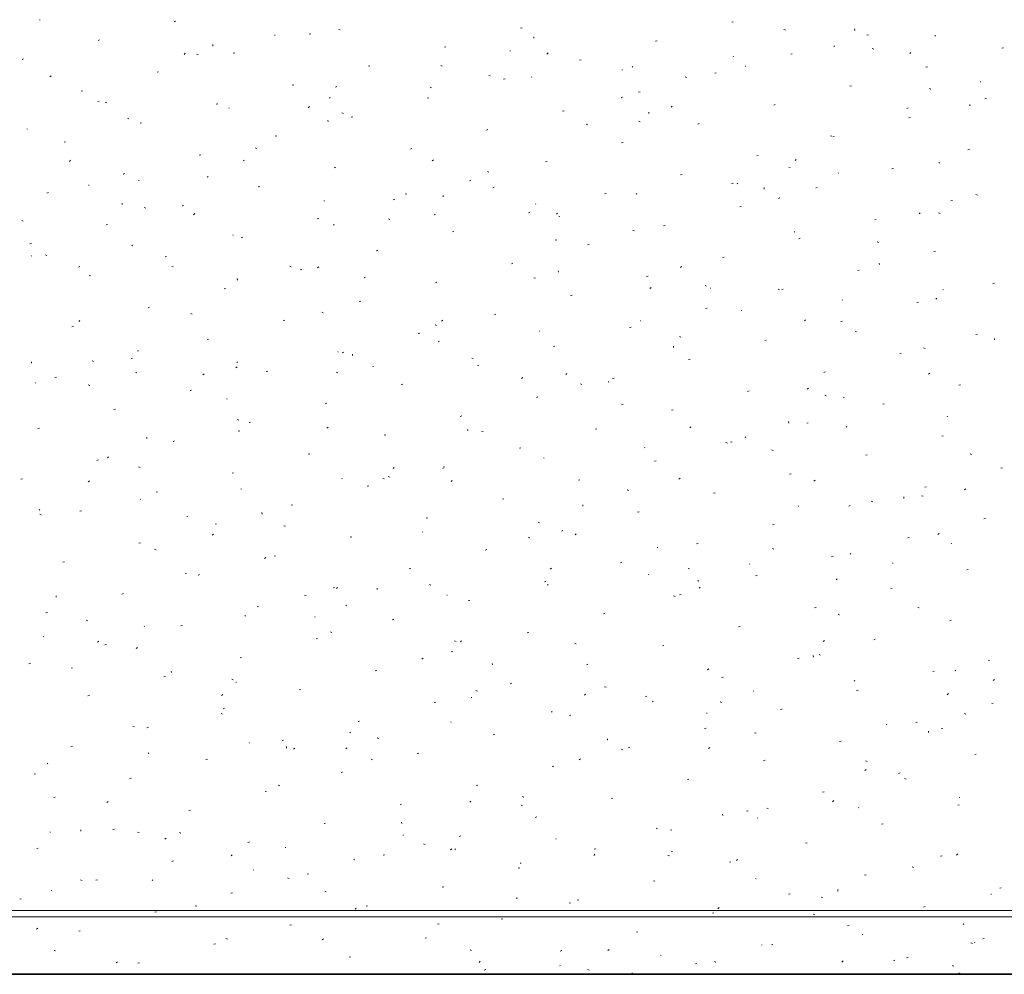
# Model space of a CAD drawing. Extents: x -740 to 300, y 62 to 1112.
# Tile 88 of 187: x -596 to -534, y 771 to 831. Entities that reach past the tile are written whole.
import ezdxf
from ezdxf.lldxf.tags import DXFTag

# ---------------------------------------------------------------- set-up
doc = ezdxf.new("R2010")
doc.units = 0
doc.layers.get('0').update_dxf_attribs({"lineweight": 13})
for name, color, linetype, lineweight, true_color in [('30 -35 Decken- 1 Konstruktion-Träger- Stahlbeton', 7, 'Continuous', 13, 0x33aa00), ('30 -36 Dächer- 1 Konstruktion', 7, 'Continuous', 35, 0x6666cc), ('60- 61 allgemeine Ausstattung- 4 Terrassen', 9, 'Continuous', 9, 0x808080)]:
    doc.layers.add(name, color=color, linetype=linetype, lineweight=lineweight, true_color=true_color)
doc.layers.add('70 -71 Achsen- 1 Gebäudeachsen', color=7, linetype='STRICHPUNKT2-A06CPVBCL0', lineweight=18)
tags = doc.linetypes.add('grob-A06CPVB9L0', pattern=[14, 3, -8, 3]).pattern_tags.tags
tags[8:9] = [DXFTag(74, 4), DXFTag(75, 0), DXFTag(340, '0'), DXFTag(46, 0.0), DXFTag(50, 0.0), DXFTag(44, 0.0), DXFTag(45, 0.0)]
tags[6:7] = [DXFTag(74, 4), DXFTag(75, 0), DXFTag(340, '0'), DXFTag(46, 0.0), DXFTag(50, 0.0), DXFTag(44, 0.0), DXFTag(45, 0.0)]
tags[4:5] = [DXFTag(74, 4), DXFTag(75, 0), DXFTag(340, '0'), DXFTag(46, 0.0), DXFTag(50, 0.0), DXFTag(44, 0.0), DXFTag(45, 0.0)]
tags = doc.linetypes.add('STRICHPUNKT2-A06CPVBCL0', pattern=[12.7, 6.35, -3.175, 0, -3.175]).pattern_tags.tags
tags[10:11] = [DXFTag(74, 4), DXFTag(75, 0), DXFTag(340, '0'), DXFTag(46, 0.0), DXFTag(50, 0.0), DXFTag(44, 0.0), DXFTag(45, 0.0)]
tags[8:9] = [DXFTag(74, 4), DXFTag(75, 0), DXFTag(340, '0'), DXFTag(46, 0.0), DXFTag(50, 0.0), DXFTag(44, 0.0), DXFTag(45, 0.0)]
tags[6:7] = [DXFTag(74, 4), DXFTag(75, 0), DXFTag(340, '0'), DXFTag(46, 0.0), DXFTag(50, 0.0), DXFTag(44, 0.0), DXFTag(45, 0.0)]
tags[4:5] = [DXFTag(74, 4), DXFTag(75, 0), DXFTag(340, '0'), DXFTag(46, 0.0), DXFTag(50, 0.0), DXFTag(44, 0.0), DXFTag(45, 0.0)]

# ---------------------------------------------------------------- blocks, each defined once
blk = doc.blocks.new('Referenz-A06CPVBEL0')
at = {"layer": '30 -35 Decken- 1 Konstruktion-Träger- Stahlbeton', "color": 0, "linetype": 'grob-A06CPVB9L0', "lineweight": -2, "ltscale": 0.13}
for p, q in [((-602.356, 774.512), (-458.356, 774.512)), ((-602.356, 770.912), (-458.356, 770.912))]:
    blk.add_line(p, q, dxfattribs=at)
at = {"layer": '30 -36 Dächer- 1 Konstruktion', "color": 0, "linetype": 'Continuous', "ltscale": 0.35}
blk.add_line((1.644, 770.912), (-682.362, 770.912), dxfattribs=at)
at = {"layer": '30 -36 Dächer- 1 Konstruktion', "color": 0, "lineweight": 25}
for p, q in [((-682.362, 770.912), (1.644, 770.912)), ((1.644, 770.912), (-682.362, 770.912)), ((1.644, 770.912), (-682.362, 770.912))]:
    blk.add_line(p, q, dxfattribs=at)
at = {"layer": '30 -36 Dächer- 1 Konstruktion', "color": 0, "lineweight": 5}
for p, q in [((-682.362, 770.912), (1.644, 770.912)), ((1.644, 770.912), (-682.362, 770.912)), ((1.644, 770.912), (-682.362, 770.912))]:
    blk.add_line(p, q, dxfattribs=at)
at = {"layer": '30 -36 Dächer- 1 Konstruktion', "color": 0, "lineweight": -2}
for p, q in [((-682.362, 770.912), (1.644, 770.912)), ((1.644, 770.912), (-682.362, 770.912)), ((1.644, 770.912), (-682.362, 770.912))]:
    blk.add_line(p, q, dxfattribs=at)
at = {"layer": '30 -36 Dächer- 1 Konstruktion', "color": 0}
blk.add_line((1.644, 770.912), (-682.362, 770.912), dxfattribs=at)
at = {"layer": '60- 61 allgemeine Ausstattung- 4 Terrassen', "color": 0}
for p, q in [((-594.639, 830.81), (-594.595, 830.807)), ((-586.177, 830.704), (-586.082, 830.727)), ((-551.184, 830.65), (-551.089, 830.674)), ((-575.848, 830.194), (-575.754, 830.165)), ((-564.44, 830.271), (-564.345, 830.295)), ((-547.908, 830.185), (-547.817, 830.148)), ((-543.462, 830.138), (-543.471, 830.226)), ((-590.953, 829.513), (-590.857, 829.537)), ((-579.875, 829.836), (-579.831, 829.833)), ((-577.696, 829.892), (-577.601, 829.916)), ((-563.606, 829.648), (-563.615, 829.736)), ((-555.959, 829.46), (-555.864, 829.484)), ((-542.703, 829.839), (-542.607, 829.863)), ((-538.403, 829.78), (-538.435, 829.816)), ((-585.479, 828.7), (-585.551, 828.632)), ((-583.75, 829.158), (-583.759, 829.246)), ((-582.471, 828.702), (-582.376, 828.725)), ((-569.215, 829.081), (-569.12, 829.104)), ((-565.111, 828.862), (-565.067, 828.859)), ((-562.708, 828.724), (-562.78, 828.657)), ((-544.734, 829.13), (-544.767, 829.167)), ((-542.369, 828.995), (-542.275, 828.966)), ((-539.936, 828.748), (-540.008, 828.681)), ((-534.222, 829.027), (-534.126, 829.051)), ((-595.728, 828.322), (-595.632, 828.346)), ((-584.771, 828.652), (-584.68, 828.616)), ((-560.734, 828.269), (-560.639, 828.293)), ((-551.065, 828.481), (-551.098, 828.518)), ((-547.478, 828.648), (-547.383, 828.672)), ((-587.247, 827.511), (-587.151, 827.535)), ((-573.99, 827.89), (-573.895, 827.914)), ((-569.441, 827.934), (-569.35, 827.897)), ((-558.068, 827.678), (-558.052, 827.637)), ((-557.396, 827.832), (-557.429, 827.868)), ((-552.253, 827.458), (-552.158, 827.482)), ((-550.348, 827.888), (-550.303, 827.885)), ((-538.997, 827.837), (-538.901, 827.861)), ((-593.905, 827.291), (-593.985, 827.235)), ((-566.435, 827.317), (-566.341, 827.288)), ((-565.509, 827.079), (-565.414, 827.102)), ((-563.727, 827.182), (-563.76, 827.219)), ((-554.112, 827.216), (-554.02, 827.179)), ((-535.584, 826.914), (-535.54, 826.911)), ((-592.022, 826.32), (-591.926, 826.344)), ((-578.765, 826.7), (-578.67, 826.723)), ((-575.973, 826.623), (-576.054, 826.567)), ((-570.058, 826.533), (-570.091, 826.569)), ((-557.028, 826.267), (-556.933, 826.291)), ((-543.772, 826.646), (-543.677, 826.67)), ((-538.782, 826.497), (-538.691, 826.461)), ((-590.975, 825.684), (-590.883, 825.647)), ((-590.502, 825.639), (-590.408, 825.61)), ((-576.39, 825.884), (-576.422, 825.92)), ((-570.284, 825.888), (-570.189, 825.912)), ((-558.041, 825.955), (-558.122, 825.898)), ((-535.291, 825.835), (-535.195, 825.859)), ((-583.541, 825.509), (-583.445, 825.533)), ((-582.721, 825.234), (-582.754, 825.271)), ((-577.693, 825.355), (-577.765, 825.288)), ((-561.803, 825.077), (-561.708, 825.1)), ((-556.377, 824.917), (-556.386, 825.005)), ((-554.921, 825.38), (-554.993, 825.312)), ((-548.547, 825.456), (-548.452, 825.48)), ((-540.11, 825.286), (-540.19, 825.23)), ((-536.233, 825.407), (-536.242, 825.495)), ((-589.052, 824.585), (-589.085, 824.621)), ((-576.521, 824.427), (-576.53, 824.515)), ((-575.645, 824.965), (-575.554, 824.928)), ((-575.059, 824.698), (-574.964, 824.721)), ((-557.023, 824.439), (-556.929, 824.41)), ((-540.066, 824.644), (-539.971, 824.668)), ((-595.383, 823.935), (-595.416, 823.972)), ((-588.316, 824.318), (-588.22, 824.342)), ((-566.578, 823.886), (-566.483, 823.91)), ((-560.315, 824.247), (-560.224, 824.21)), ((-553.322, 824.265), (-553.227, 824.289)), ((-593.091, 823.128), (-592.995, 823.152)), ((-579.835, 823.507), (-579.739, 823.531)), ((-544.986, 823.529), (-544.895, 823.492)), ((-544.841, 823.454), (-544.746, 823.478)), ((-581.089, 822.761), (-580.995, 822.732)), ((-571.353, 822.696), (-571.258, 822.719)), ((-558.097, 823.075), (-558.002, 823.099)), ((-536.36, 822.642), (-536.265, 822.666)), ((-592.677, 821.987), (-592.749, 821.92)), ((-584.61, 822.316), (-584.514, 822.34)), ((-581.849, 821.997), (-581.757, 821.96)), ((-569.906, 822.011), (-569.978, 821.944)), ((-562.872, 821.884), (-562.777, 821.908)), ((-549.616, 822.263), (-549.521, 822.287)), ((-547.135, 822.035), (-547.207, 821.968)), ((-576.129, 821.505), (-576.033, 821.529)), ((-566.519, 821.278), (-566.428, 821.241)), ((-547.61, 821.561), (-547.516, 821.532)), ((-541.135, 821.452), (-541.04, 821.476)), ((-538.148, 821.816), (-538.181, 821.852)), ((-589.385, 821.126), (-589.289, 821.15)), ((-588.406, 820.736), (-588.389, 820.695)), ((-584.036, 820.978), (-584.116, 820.921)), ((-567.647, 820.694), (-567.552, 820.717)), ((-554.391, 821.073), (-554.296, 821.097)), ((-544.479, 821.167), (-544.512, 821.203)), ((-591.555, 820.42), (-591.51, 820.417)), ((-580.904, 820.314), (-580.808, 820.338)), ((-566.104, 820.309), (-566.184, 820.253)), ((-551.19, 820.56), (-551.098, 820.523)), ((-550.81, 820.517), (-550.843, 820.554)), ((-549.148, 820.186), (-549.157, 820.274)), ((-545.91, 820.261), (-545.815, 820.285)), ((-594.16, 819.935), (-594.064, 819.959)), ((-576.791, 819.446), (-576.746, 819.443)), ((-572.423, 819.503), (-572.327, 819.527)), ((-571.677, 819.883), (-571.583, 819.854)), ((-569.292, 819.696), (-569.301, 819.784)), ((-559.166, 819.882), (-559.071, 819.906)), ((-557.141, 819.868), (-557.174, 819.904)), ((-548.172, 819.641), (-548.253, 819.585)), ((-537.429, 819.45), (-537.334, 819.474)), ((-535.86, 819.842), (-535.769, 819.805)), ((-589.436, 819.206), (-589.445, 819.294)), ((-588.053, 819.028), (-587.961, 818.991)), ((-585.679, 819.124), (-585.583, 819.148)), ((-563.472, 819.218), (-563.505, 819.255)), ((-550.685, 819.071), (-550.59, 819.095)), ((-595.743, 818.205), (-595.649, 818.176)), ((-584.891, 818.643), (-584.963, 818.576)), ((-577.198, 818.312), (-577.102, 818.336)), ((-572.723, 818.309), (-572.632, 818.273)), ((-569.804, 818.569), (-569.837, 818.606)), ((-563.941, 818.692), (-563.846, 818.715)), ((-562.12, 818.667), (-562.192, 818.6)), ((-562.027, 818.472), (-561.983, 818.469)), ((-542.204, 818.259), (-542.109, 818.283)), ((-539.348, 818.691), (-539.42, 818.624)), ((-538.198, 818.684), (-538.104, 818.655)), ((-590.454, 817.933), (-590.358, 817.957)), ((-576.135, 817.92), (-576.168, 817.956)), ((-557.393, 817.591), (-557.302, 817.554)), ((-555.46, 817.88), (-555.365, 817.904)), ((-582.466, 817.27), (-582.499, 817.307)), ((-581.973, 817.122), (-581.877, 817.146)), ((-568.717, 817.501), (-568.621, 817.525)), ((-562.264, 817.006), (-562.17, 816.977)), ((-547.263, 817.498), (-547.219, 817.495)), ((-546.979, 817.069), (-546.884, 817.093)), ((-595.229, 816.743), (-595.133, 816.767)), ((-588.797, 816.621), (-588.83, 816.658)), ((-573.492, 816.31), (-573.396, 816.334)), ((-560.235, 816.69), (-560.14, 816.713)), ((-542.064, 816.873), (-541.973, 816.836)), ((-595.128, 815.972), (-595.161, 816.008)), ((-594.256, 816.059), (-594.165, 816.022)), ((-586.748, 815.931), (-586.652, 815.955)), ((-551.754, 815.878), (-551.659, 815.902)), ((-538.498, 816.257), (-538.403, 816.281)), ((-592.098, 815.332), (-592.179, 815.276)), ((-586.331, 815.327), (-586.237, 815.299)), ((-578.927, 815.341), (-578.835, 815.304)), ((-578.267, 815.12), (-578.171, 815.144)), ((-577.104, 815.299), (-577.176, 815.231)), ((-565.011, 815.499), (-564.915, 815.523)), ((-554.333, 815.323), (-554.405, 815.256)), ((-541.919, 815.455), (-541.928, 815.543)), ((-591.523, 814.741), (-591.427, 814.765)), ((-582.207, 814.475), (-582.216, 814.563)), ((-574.166, 814.664), (-574.247, 814.607)), ((-563.597, 814.622), (-563.506, 814.586)), ((-562.063, 814.965), (-562.072, 815.053)), ((-556.529, 814.688), (-556.434, 814.711)), ((-543.273, 815.067), (-543.178, 815.091)), ((-583.042, 813.929), (-582.946, 813.953)), ((-569.786, 814.308), (-569.69, 814.332)), ((-556.235, 813.996), (-556.315, 813.939)), ((-552.852, 814.128), (-552.758, 814.099)), ((-552.538, 813.989), (-552.521, 813.948)), ((-548.268, 813.904), (-548.176, 813.867)), ((-548.048, 813.876), (-547.953, 813.9)), ((-537.893, 813.852), (-537.926, 813.889)), ((-534.792, 814.255), (-534.697, 814.279)), ((-561.305, 813.497), (-561.209, 813.521)), ((-538.303, 813.327), (-538.383, 813.271)), ((-587.817, 812.739), (-587.721, 812.763)), ((-574.561, 813.118), (-574.465, 813.142)), ((-552.823, 812.686), (-552.728, 812.709)), ((-544.224, 813.203), (-544.257, 813.239)), ((-539.567, 813.065), (-539.472, 813.089)), ((-585.13, 812.372), (-585.039, 812.335)), ((-576.918, 812.45), (-576.824, 812.421)), ((-566.08, 812.306), (-565.984, 812.33)), ((-550.555, 812.553), (-550.588, 812.59)), ((-592.592, 811.548), (-592.496, 811.572)), ((-592.089, 811.93), (-592.161, 811.863)), ((-579.336, 811.927), (-579.24, 811.951)), ((-569.801, 811.654), (-569.71, 811.617)), ((-569.318, 811.954), (-569.39, 811.887)), ((-557.599, 811.495), (-557.503, 811.519)), ((-556.887, 811.904), (-556.919, 811.941)), ((-546.547, 811.979), (-546.619, 811.911)), ((-544.342, 811.874), (-544.247, 811.898)), ((-570.855, 811.116), (-570.759, 811.14)), ((-563.218, 811.255), (-563.251, 811.291)), ((-554.471, 810.935), (-554.38, 810.898)), ((-543.44, 811.25), (-543.345, 811.221)), ((-535.861, 811.063), (-535.766, 811.087)), ((-534.689, 810.724), (-534.699, 810.813)), ((-584.111, 810.737), (-584.015, 810.761)), ((-569.549, 810.605), (-569.582, 810.642)), ((-562.374, 810.304), (-562.278, 810.328)), ((-554.834, 810.234), (-554.843, 810.322)), ((-549.117, 810.684), (-549.022, 810.707)), ((-539.142, 810.217), (-539.05, 810.18)), ((-588.886, 809.546), (-588.79, 809.57)), ((-588.47, 810.03), (-588.426, 810.027)), ((-575.88, 809.956), (-575.913, 809.993)), ((-575.63, 809.925), (-575.534, 809.949)), ((-574.978, 809.744), (-574.987, 809.832)), ((-567.506, 809.572), (-567.412, 809.543)), ((-540.636, 809.872), (-540.541, 809.896)), ((-595.122, 809.253), (-595.131, 809.342)), ((-591.334, 809.403), (-591.243, 809.366)), ((-582.229, 809.018), (-582.309, 808.962)), ((-582.211, 809.307), (-582.244, 809.343)), ((-573.706, 809.056), (-573.662, 809.053)), ((-567.149, 809.114), (-567.053, 809.138)), ((-553.893, 809.493), (-553.797, 809.517)), ((-593.661, 808.356), (-593.565, 808.379)), ((-588.542, 808.657), (-588.575, 808.694)), ((-584.303, 808.586), (-584.375, 808.519)), ((-580.405, 808.735), (-580.309, 808.759)), ((-576.005, 808.685), (-575.913, 808.648)), ((-564.297, 808.35), (-564.378, 808.294)), ((-561.531, 808.61), (-561.603, 808.543)), ((-558.668, 808.302), (-558.572, 808.326)), ((-545.411, 808.682), (-545.316, 808.705)), ((-538.76, 808.634), (-538.832, 808.567)), ((-594.874, 808.008), (-594.906, 808.045)), ((-591.572, 807.894), (-591.478, 807.865)), ((-571.924, 807.923), (-571.828, 807.947)), ((-560.675, 807.967), (-560.584, 807.93)), ((-558.943, 808.082), (-558.898, 808.079)), ((-546.365, 807.682), (-546.446, 807.625)), ((-536.93, 807.87), (-536.835, 807.894)), ((-585.18, 807.544), (-585.084, 807.568)), ((-563.443, 807.112), (-563.347, 807.136)), ((-550.187, 807.491), (-550.091, 807.515)), ((-545.345, 807.248), (-545.254, 807.211)), ((-544.179, 807.108), (-544.135, 807.105)), ((-582.875, 807.048), (-582.858, 807.007)), ((-576.699, 806.733), (-576.603, 806.757)), ((-558.094, 806.694), (-557.999, 806.666)), ((-541.705, 806.68), (-541.61, 806.703)), ((-589.955, 806.354), (-589.859, 806.377)), ((-568.218, 805.921), (-568.122, 805.945)), ((-554.962, 806.3), (-554.866, 806.324)), ((-537.638, 805.888), (-537.671, 805.925)), ((-582.208, 805.716), (-582.117, 805.679)), ((-581.474, 805.542), (-581.378, 805.566)), ((-576.516, 805.242), (-576.588, 805.175)), ((-553.745, 805.266), (-553.817, 805.199)), ((-547.604, 805.503), (-547.614, 805.591)), ((-546.481, 805.489), (-546.385, 805.513)), ((-543.969, 805.239), (-544.002, 805.276)), ((-594.73, 805.163), (-594.635, 805.187)), ((-587.893, 804.523), (-587.902, 804.611)), ((-582.16, 805.016), (-582.066, 804.988)), ((-572.993, 804.731), (-572.897, 804.755)), ((-567.749, 805.013), (-567.758, 805.101)), ((-566.879, 804.998), (-566.788, 804.961)), ((-559.737, 805.11), (-559.641, 805.134)), ((-550.301, 804.59), (-550.334, 804.626)), ((-537.999, 804.678), (-537.904, 804.701)), ((-586.249, 804.352), (-586.153, 804.375)), ((-556.632, 803.94), (-556.665, 803.977)), ((-551.549, 804.279), (-551.458, 804.243)), ((-551.256, 804.298), (-551.16, 804.322)), ((-590.291, 803.373), (-590.372, 803.317)), ((-577.768, 803.54), (-577.672, 803.564)), ((-564.512, 803.919), (-564.416, 803.943)), ((-548.681, 803.817), (-548.587, 803.788)), ((-542.775, 803.487), (-542.679, 803.511)), ((-536.22, 803.561), (-536.128, 803.524)), ((-591.024, 803.161), (-590.929, 803.185)), ((-588.412, 802.747), (-588.321, 802.71)), ((-569.287, 802.729), (-569.191, 802.753)), ((-562.963, 803.291), (-562.996, 803.327)), ((-556.031, 803.108), (-555.935, 803.132)), ((-582.543, 802.35), (-582.447, 802.373)), ((-572.748, 802.139), (-572.653, 802.11)), ((-572.36, 802.705), (-572.44, 802.648)), ((-569.294, 802.642), (-569.327, 802.678)), ((-547.55, 802.296), (-547.454, 802.32)), ((-534.293, 802.676), (-534.198, 802.699)), ((-595.799, 801.971), (-595.704, 801.994)), ((-591.501, 801.873), (-591.573, 801.806)), ((-575.625, 801.992), (-575.658, 802.029)), ((-574.062, 801.538), (-573.966, 801.562)), ((-573.083, 802.029), (-572.991, 801.992)), ((-568.73, 801.898), (-568.802, 801.83)), ((-560.806, 801.917), (-560.71, 801.941)), ((-554.428, 802.036), (-554.508, 801.98)), ((-545.958, 801.922), (-546.03, 801.855)), ((-539.069, 801.485), (-538.973, 801.509)), ((-587.318, 801.159), (-587.223, 801.183)), ((-581.956, 801.343), (-581.989, 801.379)), ((-557.753, 801.311), (-557.662, 801.274)), ((-552.325, 801.106), (-552.229, 801.13)), ((-539.269, 800.939), (-539.175, 800.91)), ((-536.496, 801.368), (-536.577, 801.312)), ((-588.288, 800.694), (-588.321, 800.73)), ((-578.837, 800.348), (-578.741, 800.371)), ((-565.581, 800.727), (-565.485, 800.751)), ((-560.519, 800.282), (-560.529, 800.37)), ((-547.007, 800.301), (-546.99, 800.26)), ((-543.844, 800.294), (-543.748, 800.318)), ((-542.423, 800.592), (-542.332, 800.556)), ((-540.375, 800.772), (-540.385, 800.861)), ((-594.619, 800.044), (-594.652, 800.081)), ((-594.616, 799.779), (-594.525, 799.742)), ((-592.093, 799.969), (-591.998, 799.992)), ((-580.663, 799.792), (-580.673, 799.88)), ((-557.1, 799.915), (-557.004, 799.939)), ((-585.386, 799.641), (-585.341, 799.638)), ((-583.612, 799.157), (-583.517, 799.181)), ((-579.286, 799.06), (-579.195, 799.023)), ((-570.356, 799.536), (-570.26, 799.56)), ((-563.335, 799.261), (-563.241, 799.232)), ((-548.619, 799.104), (-548.523, 799.128)), ((-535.363, 799.483), (-535.267, 799.507)), ((-583.715, 798.529), (-583.787, 798.462)), ((-570.622, 798.667), (-570.578, 798.664)), ((-561.875, 798.725), (-561.779, 798.749)), ((-560.943, 798.553), (-561.015, 798.486)), ((-538.172, 798.578), (-538.244, 798.51)), ((-588.387, 797.967), (-588.292, 797.99)), ((-575.131, 798.346), (-575.035, 798.369)), ((-563.957, 798.342), (-563.865, 798.305)), ((-553.394, 797.913), (-553.298, 797.937)), ((-540.138, 798.292), (-540.042, 798.316)), ((-537.383, 797.925), (-537.416, 797.961)), ((-587.402, 797.583), (-587.307, 797.554)), ((-579.906, 797.155), (-579.811, 797.179)), ((-566.65, 797.534), (-566.554, 797.558)), ((-555.858, 797.693), (-555.814, 797.69)), ((-548.627, 797.624), (-548.536, 797.587)), ((-543.715, 797.275), (-543.748, 797.312)), ((-593.162, 796.776), (-593.067, 796.8)), ((-580.422, 797.059), (-580.503, 797.003)), ((-558.169, 796.723), (-558.073, 796.747)), ((-550.046, 796.626), (-550.079, 796.662)), ((-544.913, 797.102), (-544.817, 797.126)), ((-541.094, 796.719), (-541.05, 796.716)), ((-585.49, 796.091), (-585.399, 796.055)), ((-584.681, 795.965), (-584.586, 795.988)), ((-571.425, 796.344), (-571.329, 796.367)), ((-562.49, 796.391), (-562.571, 796.335)), ((-556.377, 795.977), (-556.41, 796.013)), ((-553.923, 796.383), (-553.829, 796.355)), ((-536.432, 796.29), (-536.336, 796.314)), ((-570.16, 795.373), (-570.069, 795.336)), ((-562.944, 795.532), (-562.848, 795.556)), ((-562.708, 795.327), (-562.741, 795.364)), ((-553.29, 795.551), (-553.3, 795.639)), ((-549.688, 795.911), (-549.592, 795.935)), ((-544.559, 795.723), (-544.639, 795.666)), ((-589.456, 794.774), (-589.361, 794.798)), ((-577.989, 794.705), (-577.895, 794.677)), ((-576.2, 795.153), (-576.105, 795.177)), ((-575.928, 795.185), (-576, 795.118)), ((-573.434, 795.061), (-573.444, 795.149)), ((-569.039, 794.678), (-569.072, 794.714)), ((-554.463, 794.721), (-554.367, 794.745)), ((-553.157, 795.209), (-553.229, 795.142)), ((-541.207, 795.1), (-541.111, 795.124)), ((-593.578, 794.571), (-593.588, 794.659)), ((-567.719, 794.342), (-567.623, 794.365)), ((-554.831, 794.655), (-554.74, 794.618)), ((-594.231, 793.583), (-594.136, 793.607)), ((-580.975, 793.963), (-580.88, 793.986)), ((-575.371, 794.028), (-575.403, 794.065)), ((-559.238, 793.53), (-559.142, 793.554)), ((-545.982, 793.909), (-545.886, 793.933)), ((-544.51, 793.506), (-544.416, 793.477)), ((-539.501, 793.937), (-539.41, 793.9)), ((-591.694, 793.123), (-591.603, 793.086)), ((-581.702, 793.379), (-581.735, 793.416)), ((-577.344, 793.359), (-577.328, 793.318)), ((-572.494, 793.151), (-572.399, 793.175)), ((-537.501, 793.098), (-537.405, 793.122)), ((-588.033, 792.73), (-588.066, 792.766)), ((-585.75, 792.772), (-585.655, 792.796)), ((-576.364, 792.404), (-576.273, 792.368)), ((-564.013, 792.34), (-563.917, 792.364)), ((-550.757, 792.719), (-550.661, 792.743)), ((-594.364, 792.08), (-594.397, 792.117)), ((-590.913, 791.817), (-590.985, 791.749)), ((-577.269, 791.961), (-577.174, 791.984)), ((-568.577, 791.828), (-568.483, 791.799)), ((-568.142, 791.841), (-568.214, 791.774)), ((-561.035, 791.686), (-560.943, 791.649)), ((-545.37, 791.865), (-545.442, 791.798)), ((-542.276, 791.907), (-542.18, 791.931)), ((-590.525, 791.581), (-590.43, 791.605)), ((-588.485, 791.414), (-588.565, 791.357)), ((-568.788, 791.149), (-568.693, 791.173)), ((-555.532, 791.528), (-555.436, 791.552)), ((-595.3, 790.391), (-595.205, 790.415)), ((-582.044, 790.77), (-581.949, 790.794)), ((-570.553, 790.746), (-570.634, 790.689)), ((-566.205, 790.33), (-566.215, 790.418)), ((-547.051, 790.717), (-546.955, 790.741)), ((-546.061, 790.82), (-546.07, 790.908)), ((-545.705, 790.968), (-545.614, 790.931)), ((-535.098, 790.628), (-535.004, 790.599)), ((-592.643, 790.15), (-592.549, 790.121)), ((-586.349, 789.84), (-586.359, 789.928)), ((-573.563, 789.959), (-573.468, 789.982)), ((-560.307, 790.338), (-560.211, 790.362)), ((-552.621, 790.077), (-552.702, 790.021)), ((-538.57, 789.905), (-538.474, 789.929)), ((-537.129, 789.961), (-537.162, 789.997)), ((-586.819, 789.579), (-586.724, 789.603)), ((-582.568, 789.436), (-582.477, 789.399)), ((-582.301, 789.251), (-582.257, 789.248)), ((-565.082, 789.147), (-564.987, 789.171)), ((-551.826, 789.526), (-551.73, 789.55)), ((-543.46, 789.311), (-543.493, 789.348)), ((-534.689, 789.409), (-534.77, 789.352)), ((-578.338, 788.768), (-578.243, 788.792)), ((-567.238, 788.717), (-567.147, 788.68)), ((-559.164, 788.95), (-559.07, 788.921)), ((-549.791, 788.662), (-549.824, 788.699)), ((-543.345, 788.715), (-543.249, 788.739)), ((-591.594, 788.389), (-591.499, 788.413)), ((-583.127, 788.472), (-583.198, 788.405)), ((-569.857, 787.957), (-569.762, 787.98)), ((-567.538, 788.277), (-567.493, 788.274)), ((-560.355, 788.497), (-560.427, 788.429)), ((-556.601, 788.336), (-556.505, 788.36)), ((-556.122, 788.013), (-556.155, 788.049)), ((-551.909, 787.999), (-551.818, 787.962)), ((-537.584, 788.521), (-537.656, 788.454)), ((-534.864, 787.903), (-534.768, 787.927)), ((-583.113, 787.577), (-583.018, 787.601)), ((-562.453, 787.363), (-562.486, 787.4)), ((-552.774, 787.303), (-552.729, 787.3)), ((-548.12, 787.524), (-548.024, 787.548)), ((-583.231, 787.272), (-583.137, 787.243)), ((-574.632, 786.766), (-574.537, 786.79)), ((-568.785, 786.714), (-568.818, 786.751)), ((-561.376, 787.145), (-561.281, 787.169)), ((-539.639, 786.713), (-539.543, 786.737)), ((-536.579, 787.281), (-536.488, 787.244)), ((-588.772, 786.467), (-588.68, 786.43)), ((-587.888, 786.387), (-587.793, 786.411)), ((-575.116, 786.065), (-575.149, 786.101)), ((-552.895, 786.334), (-552.799, 786.358)), ((-549.752, 786.072), (-549.658, 786.044)), ((-541.476, 786.612), (-541.46, 786.571)), ((-538.832, 786.09), (-538.841, 786.178)), ((-538.01, 786.329), (-537.966, 786.326)), ((-581.447, 785.415), (-581.48, 785.452)), ((-579.407, 785.575), (-579.312, 785.599)), ((-573.442, 785.749), (-573.351, 785.712)), ((-566.151, 785.955), (-566.056, 785.978)), ((-558.976, 785.599), (-558.985, 785.687)), ((-544.414, 785.522), (-544.318, 785.546)), ((-592.663, 785.196), (-592.568, 785.22)), ((-579.12, 785.109), (-579.13, 785.197)), ((-578.615, 785.1), (-578.696, 785.044)), ((-575.34, 785.128), (-575.412, 785.061)), ((-558.113, 785.03), (-558.021, 784.993)), ((-557.67, 785.143), (-557.575, 785.167)), ((-552.569, 785.152), (-552.641, 785.085)), ((-587.778, 784.766), (-587.811, 784.803)), ((-584.182, 784.385), (-584.087, 784.409)), ((-573.818, 784.394), (-573.724, 784.366)), ((-570.926, 784.764), (-570.831, 784.788)), ((-560.684, 784.432), (-560.764, 784.375)), ((-549.189, 784.332), (-549.093, 784.356)), ((-542.783, 784.312), (-542.692, 784.275)), ((-535.933, 784.711), (-535.837, 784.735)), ((-594.109, 784.117), (-594.142, 784.153)), ((-575.701, 783.573), (-575.606, 783.597)), ((-562.445, 783.953), (-562.35, 783.976)), ((-542.752, 783.764), (-542.833, 783.707)), ((-594.975, 783.498), (-594.884, 783.461)), ((-588.957, 783.194), (-588.862, 783.218)), ((-553.964, 783.141), (-553.869, 783.165)), ((-540.708, 783.52), (-540.612, 783.544)), ((-540.339, 783.195), (-540.245, 783.166)), ((-580.476, 782.383), (-580.381, 782.407)), ((-579.646, 782.78), (-579.555, 782.743)), ((-567.22, 782.762), (-567.125, 782.786)), ((-545.483, 782.33), (-545.387, 782.354)), ((-593.733, 782.004), (-593.637, 782.028)), ((-590.325, 781.76), (-590.397, 781.693)), ((-567.553, 781.784), (-567.625, 781.717)), ((-564.316, 782.061), (-564.225, 782.025)), ((-558.739, 781.951), (-558.644, 781.974)), ((-544.782, 781.808), (-544.854, 781.741)), ((-536.874, 781.997), (-536.907, 782.034)), ((-585.251, 781.192), (-585.156, 781.216)), ((-571.995, 781.571), (-571.9, 781.595)), ((-564.406, 781.517), (-564.312, 781.488)), ((-550.258, 781.139), (-550.163, 781.163)), ((-548.987, 781.343), (-548.895, 781.306)), ((-543.205, 781.348), (-543.238, 781.384)), ((-537.002, 781.518), (-536.906, 781.542)), ((-563.514, 780.76), (-563.419, 780.784)), ((-551.747, 780.868), (-551.756, 780.956)), ((-549.536, 780.698), (-549.569, 780.735)), ((-592.035, 779.888), (-592.044, 779.976)), ((-590.027, 780.002), (-589.931, 780.026)), ((-576.77, 780.381), (-576.675, 780.405)), ((-571.891, 780.378), (-571.9, 780.466)), ((-555.867, 780.049), (-555.9, 780.086)), ((-555.033, 779.949), (-554.938, 779.972)), ((-541.777, 780.328), (-541.681, 780.352)), ((-593.981, 779.836), (-593.936, 779.833)), ((-588.472, 779.839), (-588.378, 779.81)), ((-586.678, 779.455), (-586.759, 779.398)), ((-585.85, 779.811), (-585.758, 779.774)), ((-571.814, 779.67), (-571.797, 779.629)), ((-568.289, 779.569), (-568.194, 779.593)), ((-562.199, 779.4), (-562.232, 779.436)), ((-594.802, 778.811), (-594.706, 778.835)), ((-581.545, 779.19), (-581.45, 779.214)), ((-579.217, 778.862), (-579.173, 778.859)), ((-570.52, 779.093), (-570.429, 779.056)), ((-568.746, 778.786), (-568.827, 778.73)), ((-568.53, 778.75), (-568.563, 778.787)), ((-559.808, 778.758), (-559.713, 778.782)), ((-554.993, 778.639), (-554.899, 778.61)), ((-546.552, 779.137), (-546.457, 779.161)), ((-586.321, 778), (-586.225, 778.024)), ((-582.538, 778.416), (-582.61, 778.348)), ((-574.861, 778.101), (-574.894, 778.137)), ((-573.064, 778.379), (-572.969, 778.403)), ((-559.767, 778.44), (-559.839, 778.373)), ((-555.19, 778.374), (-555.099, 778.338)), ((-550.814, 778.118), (-550.895, 778.062)), ((-538.071, 778.326), (-537.975, 778.35)), ((-536.996, 778.464), (-537.068, 778.397)), ((-581.192, 777.452), (-581.225, 777.488)), ((-564.583, 777.567), (-564.488, 777.591)), ((-564.453, 777.888), (-564.409, 777.885)), ((-551.327, 777.947), (-551.232, 777.97)), ((-539.861, 777.656), (-539.77, 777.619)), ((-592.053, 776.842), (-591.962, 776.805)), ((-591.096, 776.809), (-591, 776.833)), ((-587.523, 776.802), (-587.556, 776.839)), ((-579.06, 776.961), (-578.966, 776.932)), ((-577.839, 777.188), (-577.744, 777.212)), ((-549.689, 776.914), (-549.645, 776.911)), ((-542.846, 777.135), (-542.751, 777.159)), ((-593.854, 776.153), (-593.887, 776.189)), ((-569.358, 776.377), (-569.263, 776.401)), ((-556.102, 776.756), (-556.007, 776.78)), ((-544.518, 776.137), (-544.527, 776.226)), ((-534.365, 776.324), (-534.269, 776.348)), ((-595.871, 775.619), (-595.775, 775.642)), ((-582.615, 775.998), (-582.519, 776.022)), ((-576.724, 776.124), (-576.633, 776.087)), ((-564.662, 775.647), (-564.671, 775.735)), ((-560.877, 775.565), (-560.782, 775.589)), ((-547.621, 775.945), (-547.526, 775.968)), ((-545.581, 775.761), (-545.487, 775.733)), ((-534.926, 775.94), (-534.881, 775.937)), ((-584.806, 775.157), (-584.815, 775.245)), ((-574.752, 775.071), (-574.824, 775.004)), ((-574.133, 775.186), (-574.038, 775.21)), ((-561.394, 775.406), (-561.303, 775.369)), ((-551.98, 775.096), (-552.052, 775.028)), ((-539.14, 775.133), (-539.045, 775.157)), ((-587.39, 774.807), (-587.294, 774.831)), ((-565.652, 774.375), (-565.557, 774.399)), ((-552.396, 774.754), (-552.301, 774.778)), ((-546.065, 774.687), (-545.973, 774.65)), ((-594.74, 773.809), (-594.821, 773.753)), ((-578.909, 773.996), (-578.813, 774.02)), ((-569.647, 774.083), (-569.553, 774.055)), ((-543.915, 773.943), (-543.82, 773.966)), ((-536.619, 774.033), (-536.652, 774.07)), ((-592.165, 773.617), (-592.069, 773.64)), ((-582.928, 773.155), (-582.836, 773.118)), ((-576.809, 773.141), (-576.889, 773.084)), ((-570.427, 773.184), (-570.332, 773.208)), ((-557.171, 773.563), (-557.076, 773.587)), ((-542.95, 773.384), (-542.983, 773.42)), ((-535.434, 773.131), (-535.339, 773.155)), ((-583.684, 772.805), (-583.588, 772.829)), ((-558.877, 772.473), (-558.958, 772.416)), ((-549.282, 772.735), (-549.314, 772.771)), ((-548.69, 772.752), (-548.595, 772.776)), ((-536.169, 772.884), (-536.074, 772.855)), ((-535.946, 772.923), (-535.929, 772.882)), ((-593.714, 772.405), (-593.62, 772.376)), ((-575.203, 771.994), (-575.107, 772.018)), ((-567.598, 772.437), (-567.507, 772.4)), ((-561.946, 772.373), (-561.851, 772.397)), ((-555.613, 772.085), (-555.646, 772.122)), ((-540.209, 771.941), (-540.114, 771.964)), ((-589.737, 771.703), (-589.809, 771.636)), ((-588.459, 771.615), (-588.363, 771.638)), ((-566.965, 771.727), (-567.037, 771.66)), ((-561.944, 771.436), (-561.977, 771.472)), ((-553.465, 771.561), (-553.37, 771.585)), ((-552.268, 771.719), (-552.177, 771.682)), ((-544.194, 771.751), (-544.266, 771.684)), ((-540.945, 771.804), (-541.026, 771.748)), ((-537.289, 771.407), (-537.298, 771.495)), ((-566.721, 771.182), (-566.626, 771.206)), ((-560.235, 771.206), (-560.141, 771.177)), ((-557.433, 770.916), (-557.442, 771.004)), ((-536.939, 771), (-536.848, 770.963))]:
    blk.add_line(p, q, dxfattribs=at)
at = {"layer": '70 -71 Achsen- 1 Gebäudeachsen', "color": 0, "linetype": 'STRICHPUNKT2-A06CPVBCL0', "ltscale": 0.18}
blk.add_line((-682.362, 774.912), (76.349, 774.912), dxfattribs=at)

msp = doc.modelspace()

# ---------------------------------------------------------------- block references
at = {"color": 8, "lineweight": 13, "ltscale": 0.13, "true_color": 0x808080}
msp.add_blockref('Referenz-A06CPVBEL0', (0, 0), dxfattribs=at)

doc.saveas('drawing.dxf')
